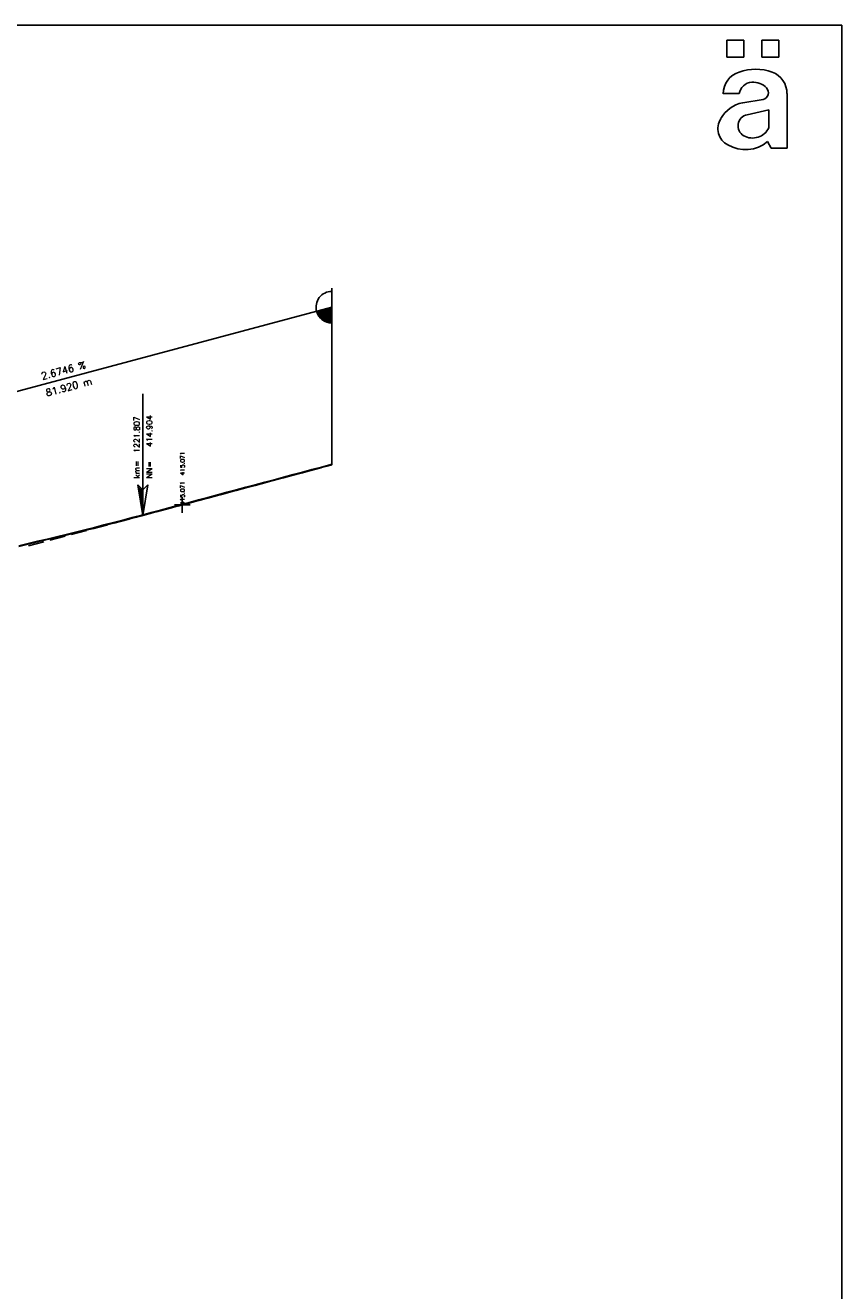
# Model space of a CAD drawing. Extents: x -17 to 189, y -4 to 76.
# Tile 14 of 14: x 163 to 189, y 36 to 76. Entities that reach past the tile are written whole.
import ezdxf

# ---------------------------------------------------------------- set-up
doc = ezdxf.new("R2010")
doc.units = 0
for name, color, linetype in [('996', 7, 'CONTINUOUS'), ('998', 7, 'CONTINUOUS'), ('999', 7, 'CONTINUOUS')]:
    doc.layers.add(name, color=color, linetype=linetype)
doc.styles.add('Schrift1', font='simplex')
doc.styles.add('Schrift3', font='romans')

# ---------------------------------------------------------------- blocks, each defined once
blk = doc.blocks.new('M4')
for p, q in [((-0.5, 0), (0.5, 0)), ((0, -0.5), (0, 0.5))]:
    blk.add_line(p, q)
blk = doc.blocks.new('M36')
for p, q in [((0.227, 0.979), (0.072, 0.979)), ((0.072, 0.979), (0.072, 0.825)), ((0.227, 0.825), (0.227, 0.979)), ((0.392, 0.825), (0.392, 0.979)), ((0.392, 0.979), (0.546, 0.979)), ((0.546, 0.979), (0.546, 0.825)), ((0.072, 0.825), (0.227, 0.825)), ((0.546, 0.825), (0.392, 0.825)), ((0.186, 0.495), (0.041, 0.495)), ((0.619, 0.495), (0.619, 0)), ((0.217, 0.412), (0.402, 0.443)), ((0.258, 0.304), (0.454, 0.35)), ((0.454, 0.35), (0.454, 0.185)), ((0.474, 0), (0.443, 0.062)), ((0.619, 0), (0.474, 0))]:
    blk.add_line(p, q)
for centre, radius, start, end in [((0.247, 0.494), 0.206, 107.457, 179.803), ((0.335, 0.252), 0.464, 71.203, 108.797), ((0.412, 0.498), 0.206, 359.214, 69.518), ((0.308, 0.475), 0.124, 94.011, 170.588), ((0.313, 0.434), 0.165, 43.157, 94.798), ((0.389, 0.504), 0.062, 282.591, 43.906), ((0.274, 0.13), 0.289, 101.449, 151.32), ((0.158, 0.177), 0.165, 146.618, 242.611), ((0.278, 0.203), 0.103, 101.222, 240.356), ((0.306, 0.258), 0.165, 241.422, 333.831), ((0.241, 0.296), 0.309, 239.076, 310.725)]:
    blk.add_arc(centre, radius, start, end)

msp = doc.modelspace()

# ---------------------------------------------------------------- linework, layer by layer
at = {"layer": '996', "color": 2, "linetype": 'CONTINUOUS'}
for p, q in [((172.831, 62.312), (172.831, 67.912)), ((172.83, 67.312), (156.447, 62.93)), ((166.834, 60.708), (166.834, 64.561)), ((172, 62.09), (172.483, 62.219)), ((172.2, 62.163), (172.5, 62.244)), ((172.2, 62.143), (172.5, 62.224)), ((172.5, 62.244), (172.8, 62.324)), ((172.5, 62.224), (172.8, 62.304)), ((172.676, 62.271), (172.83, 62.312)), ((172.8, 62.324), (172.831, 62.332)), ((172.8, 62.304), (172.831, 62.312)), ((172.831, 62.332), (172.831, 62.332)), ((172.831, 62.312), (172.831, 62.312)), ((170.647, 61.728), (171.13, 61.857)), ((170.7, 61.762), (171, 61.842)), ((170.7, 61.742), (171, 61.822)), ((171, 61.842), (171.3, 61.923)), ((171, 61.822), (171.3, 61.903)), ((171.3, 61.923), (171.6, 62.003)), ((171.3, 61.903), (171.6, 61.983)), ((171.324, 61.909), (171.807, 62.038)), ((171.6, 62.003), (171.9, 62.083)), ((171.6, 61.983), (171.9, 62.063)), ((171.9, 62.083), (172.2, 62.163)), ((171.9, 62.063), (172.2, 62.143)), ((166.834, 61.518), (166.672, 61.68)), ((166.672, 61.68), (166.834, 60.708)), ((166.761, 61.275), (166.718, 61.599)), ((166.78, 61.532), (166.753, 61.559)), ((166.753, 61.559), (166.761, 61.275)), ((166.78, 61.14), (166.78, 61.532)), ((166.807, 61.505), (166.812, 60.951)), ((166.834, 60.708), (166.996, 61.68)), ((166.996, 61.68), (166.834, 61.518)), ((169.2, 61.361), (169.5, 61.441)), ((169.2, 61.341), (169.5, 61.421)), ((169.295, 61.366), (169.778, 61.496)), ((169.5, 61.441), (169.8, 61.521)), ((169.5, 61.421), (169.8, 61.501)), ((169.8, 61.521), (170.1, 61.602)), ((169.8, 61.501), (170.1, 61.582)), ((169.971, 61.547), (170.454, 61.676)), ((170.1, 61.602), (170.4, 61.682)), ((170.1, 61.582), (170.4, 61.662)), ((170.4, 61.682), (170.7, 61.762)), ((170.4, 61.662), (170.7, 61.742)), ((166.812, 60.951), (166.78, 61.14)), ((167.7, 60.96), (168, 61.04)), ((167.7, 60.94), (168, 61.02)), ((167.942, 61.005), (168.425, 61.134)), ((168, 61.04), (168.3, 61.12)), ((168, 61.02), (168.3, 61.1)), ((168.3, 61.12), (168.6, 61.201)), ((168.3, 61.1), (168.6, 61.181)), ((168.6, 61.201), (168.9, 61.281)), ((168.6, 61.181), (168.9, 61.261)), ((168.619, 61.186), (169.102, 61.315)), ((168.9, 61.281), (169.2, 61.361)), ((168.9, 61.261), (169.2, 61.341)), ((165.914, 60.462), (166.397, 60.591)), ((166.2, 60.56), (166.5, 60.639)), ((166.2, 60.54), (166.5, 60.619)), ((166.5, 60.639), (166.8, 60.719)), ((166.5, 60.619), (166.8, 60.699)), ((166.59, 60.643), (167.073, 60.772)), ((166.8, 60.719), (167.1, 60.799)), ((166.8, 60.699), (167.1, 60.779)), ((167.1, 60.799), (167.4, 60.88)), ((167.1, 60.779), (167.4, 60.86)), ((167.266, 60.824), (167.749, 60.953)), ((167.4, 60.88), (167.7, 60.96)), ((167.4, 60.86), (167.7, 60.94)), ((164.561, 60.1), (165.044, 60.23)), ((164.7, 60.179), (165, 60.253)), ((164.7, 60.159), (165, 60.233)), ((165, 60.253), (165.3, 60.329)), ((165, 60.233), (165.3, 60.309)), ((165.238, 60.281), (165.721, 60.41)), ((165.3, 60.329), (165.6, 60.405)), ((165.3, 60.309), (165.6, 60.385)), ((165.6, 60.405), (165.9, 60.482)), ((165.6, 60.385), (165.9, 60.462)), ((165.9, 60.482), (166.2, 60.56)), ((165.9, 60.462), (166.2, 60.54)), ((162.9, 59.748), (163.2, 59.818)), ((162.9, 59.728), (163.2, 59.798)), ((163.2, 59.818), (163.5, 59.888)), ((163.2, 59.798), (163.5, 59.868)), ((163.209, 59.739), (163.692, 59.868)), ((163.5, 59.888), (163.8, 59.96)), ((163.5, 59.868), (163.8, 59.94)), ((163.8, 59.96), (164.1, 60.032)), ((163.8, 59.94), (164.1, 60.012)), ((163.885, 59.919), (164.368, 60.049)), ((164.1, 60.032), (164.4, 60.105)), ((164.1, 60.012), (164.4, 60.085)), ((164.4, 60.105), (164.7, 60.179)), ((164.4, 60.085), (164.7, 60.159))]:
    msp.add_line(p, q, dxfattribs=at)
at = {"layer": '998', "color": 1, "linetype": 'CONTINUOUS'}
for p, q in [((189, 76.25), (-3, 76.25)), ((189, -4), (189, 76.25))]:
    msp.add_line(p, q, dxfattribs=at)
at = {"layer": '999', "color": 2, "linetype": 'CONTINUOUS'}
for radius, start, end in [(0.501, 90.3278, 194.9737), (0.501, 195.1353, 270), (0.476, 195.168, 270), (0.451, 195.1069, 270), (0.426, 195.1418, 270), (0.401, 195.0714, 270), (0.376, 195.1086, 270), (0.351, 195.0259, 270), (0.326, 195.2408, 270), (0.301, 195.3012, 270), (0.276, 195.2136, 270), (0.251, 195.2833, 270), (0.226, 195.1743, 270), (0.201, 195.2563, 270), (0.176, 195.4377, 270), (0.151, 195.5905, 270), (0.126, 195.4563, 270), (0.101, 195.6889, 270), (0.076, 195.4993, 270), (0.051, 195.9786, 270)]:
    msp.add_arc((172.831, 67.312), radius, start, end, dxfattribs=at)

# ---------------------------------------------------------------- block references
at = {"layer": '998', "color": 2, "xscale": 3.5, "yscale": 3.5}
msp.add_blockref('M36', (185.1, 72.35), dxfattribs=at)
at = {"layer": '999', "color": 1, "xscale": 0.5, "yscale": 0.5}
msp.add_blockref('M4', (168.085, 61.042), dxfattribs=at)

# ---------------------------------------------------------------- texts
at = {"layer": '999', "color": 2, "style": 'Schrift1'}
for s, height, rotation, p in [('  2.6746 %', 0.225, 14.976, (163.349, 64.931)), ('  81.920 m', 0.225, 14.976, (163.491, 64.4)), (' km=  1221.807', 0.18, 90, (166.734, 61.761)), (' NN=   414.904', 0.18, 90, (167.134, 61.761))]:
    msp.add_text(s, height=height, rotation=rotation, dxfattribs=at).set_placement(p)
at = {"layer": '999', "color": 1, "style": 'Schrift3'}
msp.add_text('415.071  415.071', height=0.135, rotation=90, dxfattribs=at).set_placement((168.16, 61.042))

doc.saveas('drawing.dxf')
